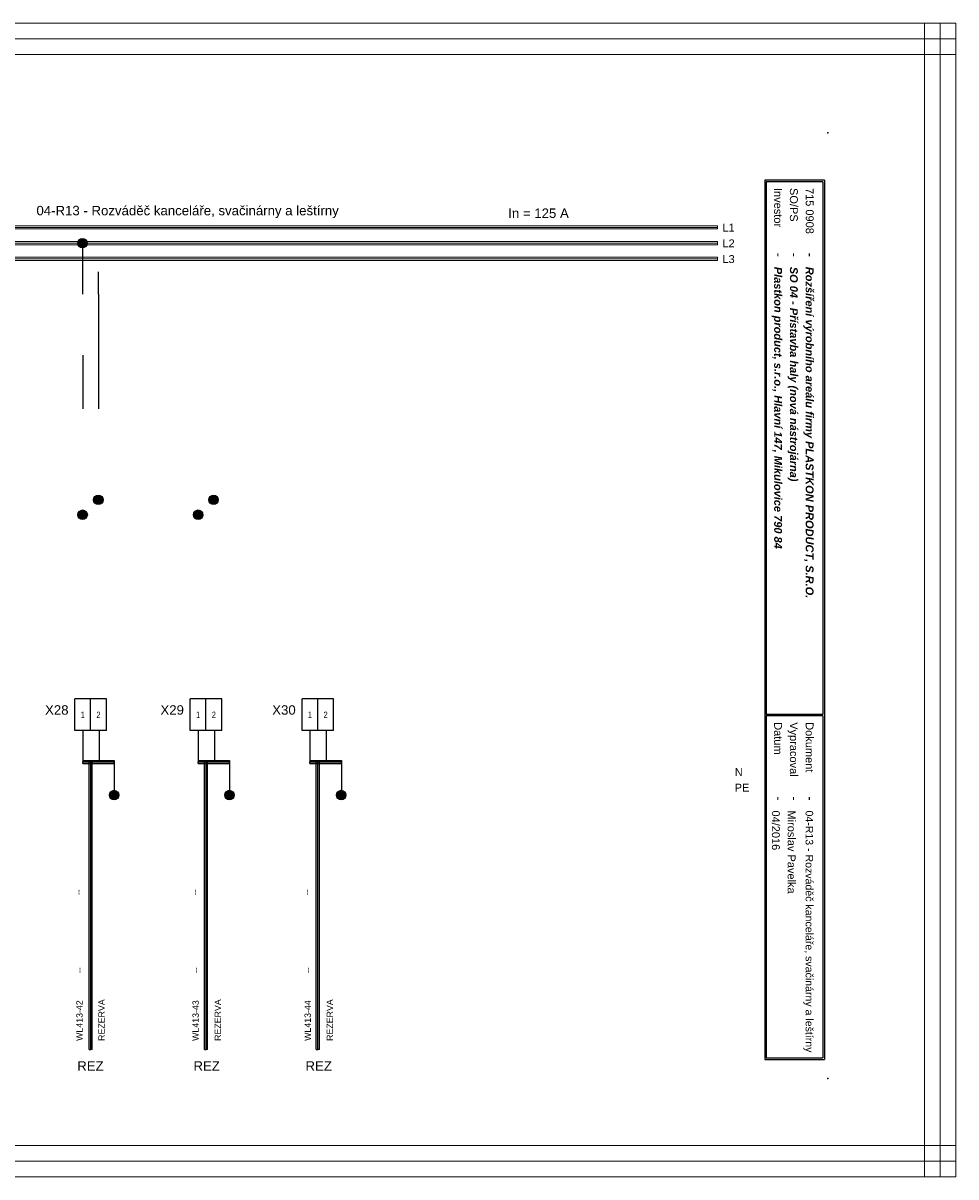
# Model space of a CAD drawing. Extents: x -1856 to 5084, y -4939 to -4246.
# Tile 11 of 24: x 1707 to 2003, y -4939 to -4573. Entities that reach past the tile are written whole.
import ezdxf
from ezdxf.enums import TextEntityAlignment as Align

# ---------------------------------------------------------------- set-up
doc = ezdxf.new("R2010")
doc.units = 0
doc.header["$MEASUREMENT"] = 0
for name, color, linetype in [('1-KRESBA', 7, 'Continuous'), ('__Bílá', 7, 'Continuous'), ('__Oranžová', 30, 'Continuous'), ('__Rudá 010', 10, 'Continuous'), ('__Vínová 220', 220, 'Continuous'), ('__Zelená', 3, 'Continuous')]:
    doc.layers.add(name, color=color, linetype=linetype)
doc.styles.add('Arial', font='arial.ttf')
doc.styles.add('GENERATED_STYLE_1', font='arial.ttf')

# ---------------------------------------------------------------- blocks, each defined once
blk = doc.blocks.new('L0001A02')
at = {"linetype": 'Continuous'}
h = blk.add_hatch(color=256, dxfattribs=at)
edge = h.paths.add_edge_path()
edge.add_arc((0, 0), 1.5, 0, 360)
blk.add_circle((0, 0), 1.5)

msp = doc.modelspace()

# ---------------------------------------------------------------- linework, layer by layer
for p, q in [((1727.99, -4787.73), (1722.99, -4787.73)), ((1722.99, -4797.73), (1722.99, -4787.73)), ((1727.99, -4797.73), (1727.99, -4787.73)), ((1732.99, -4787.73), (1727.99, -4787.73)), ((1727.99, -4797.73), (1727.99, -4787.73)), ((1732.99, -4797.73), (1732.99, -4787.73)), ((1764.61, -4787.73), (1759.61, -4787.73)), ((1759.61, -4797.73), (1759.61, -4787.73)), ((1764.61, -4797.73), (1764.61, -4787.73)), ((1769.61, -4787.73), (1764.61, -4787.73)), ((1764.61, -4797.73), (1764.61, -4787.73)), ((1769.61, -4797.73), (1769.61, -4787.73)), ((1800.09, -4787.73), (1795.09, -4787.73)), ((1795.09, -4797.73), (1795.09, -4787.73)), ((1800.09, -4797.73), (1800.09, -4787.73)), ((1805.09, -4787.73), (1800.09, -4787.73)), ((1800.09, -4797.73), (1800.09, -4787.73)), ((1805.09, -4797.73), (1805.09, -4787.73)), ((1727.99, -4797.73), (1722.99, -4797.73)), ((1732.99, -4797.73), (1727.99, -4797.73)), ((1764.61, -4797.73), (1759.61, -4797.73)), ((1769.61, -4797.73), (1764.61, -4797.73)), ((1800.09, -4797.73), (1795.09, -4797.73)), ((1805.09, -4797.73), (1800.09, -4797.73))]:
    msp.add_line(p, q)
at = {"layer": '1-KRESBA'}
for p, q in [((1725.49, -4659.3), (1725.49, -4642.91)), ((1730.49, -4659.3), (1730.49, -4652.27)), ((1730.49, -4659.3), (1730.49, -4695.66)), ((1725.49, -4678.65), (1725.49, -4695.66)), ((1725.49, -4797.73), (1725.49, -4807.73)), ((1730.68, -4797.73), (1730.68, -4807.73)), ((1762.11, -4797.73), (1762.11, -4807.73)), ((1767.31, -4797.73), (1767.31, -4807.73)), ((1797.59, -4797.73), (1797.59, -4807.73)), ((1802.79, -4797.73), (1802.79, -4807.73)), ((1725.49, -4807.23), (1725.49, -4807.73)), ((1725.49, -4807.23), (1735.49, -4807.23)), ((1725.49, -4808.23), (1725.49, -4807.73)), ((1725.49, -4807.73), (1735.49, -4807.73)), ((1725.49, -4808.23), (1735.49, -4808.23)), ((1727.52, -4898.94), (1727.52, -4807.52)), ((1727.52, -4807.52), (1728.02, -4807.52)), ((1728.02, -4898.94), (1728.02, -4807.52)), ((1728.52, -4807.52), (1728.02, -4807.52)), ((1728.52, -4898.94), (1728.52, -4807.52)), ((1735.48, -4807.73), (1735.48, -4817.73)), ((1735.49, -4807.23), (1735.49, -4807.73)), ((1735.49, -4808.23), (1735.49, -4807.73)), ((1762.11, -4807.23), (1762.11, -4807.73)), ((1762.11, -4807.23), (1772.11, -4807.23)), ((1762.11, -4808.23), (1762.11, -4807.73)), ((1762.11, -4807.73), (1772.11, -4807.73)), ((1762.11, -4808.23), (1772.11, -4808.23)), ((1764.14, -4898.94), (1764.14, -4807.52)), ((1764.14, -4807.52), (1764.64, -4807.52)), ((1764.64, -4898.94), (1764.64, -4807.52)), ((1765.14, -4807.52), (1764.64, -4807.52)), ((1765.14, -4898.94), (1765.14, -4807.52)), ((1772.11, -4807.23), (1772.11, -4807.73)), ((1772.11, -4808.23), (1772.11, -4807.73)), ((1772.11, -4807.73), (1772.11, -4817.73)), ((1797.59, -4807.23), (1797.59, -4807.73)), ((1797.59, -4807.23), (1807.59, -4807.23)), ((1797.59, -4808.23), (1797.59, -4807.73)), ((1797.59, -4807.73), (1807.59, -4807.73)), ((1797.59, -4808.23), (1807.59, -4808.23)), ((1799.62, -4898.94), (1799.62, -4807.52)), ((1799.62, -4807.52), (1800.12, -4807.52)), ((1800.12, -4898.94), (1800.12, -4807.52)), ((1800.62, -4807.52), (1800.12, -4807.52)), ((1800.62, -4898.94), (1800.62, -4807.52)), ((1807.59, -4807.23), (1807.59, -4807.73)), ((1807.59, -4808.23), (1807.59, -4807.73)), ((1807.59, -4807.73), (1807.59, -4817.73)), ((1727.52, -4898.94), (1728.02, -4898.94)), ((1728.52, -4898.94), (1728.02, -4898.94)), ((1764.14, -4898.94), (1764.64, -4898.94)), ((1765.14, -4898.94), (1764.64, -4898.94)), ((1799.62, -4898.94), (1800.12, -4898.94)), ((1800.62, -4898.94), (1800.12, -4898.94))]:
    msp.add_line(p, q, dxfattribs=at)
at = {"layer": '__Bílá'}
for p, q in [((1960.95, -4623.12), (1941.95, -4623.12)), ((1941.95, -4623.12), (1941.95, -4902.12)), ((1960.95, -4623.12), (1960.95, -4902.12)), ((1960.45, -4623.62), (1942.45, -4623.62)), ((1942.45, -4623.62), (1942.45, -4792.62)), ((1960.45, -4623.62), (1960.45, -4792.62)), ((1960.45, -4792.62), (1942.45, -4792.62)), ((1960.45, -4793.12), (1942.45, -4793.12)), ((1942.45, -4793.12), (1942.45, -4901.62)), ((1960.45, -4793.12), (1960.45, -4901.62)), ((1942.45, -4901.62), (1960.45, -4901.62)), ((1941.95, -4902.12), (1960.95, -4902.12))]:
    msp.add_line(p, q, dxfattribs=at)
for p in [(1961.95, -4608.12), (1961.95, -4908.12)]:
    msp.add_point(p, dxfattribs=at)
at = {"layer": '__Oranžová', "lineweight": 0}
for p, q in [((1571.95, -4637.62), (1926.95, -4637.62)), ((1571.95, -4638.12), (1926.95, -4638.12)), ((1926.95, -4637.62), (1926.95, -4638.12)), ((1926.95, -4638.62), (1926.95, -4638.12)), ((1571.95, -4638.62), (1926.95, -4638.62)), ((1571.95, -4642.62), (1926.95, -4642.62)), ((1571.95, -4643.12), (1926.95, -4643.12)), ((1571.95, -4643.62), (1926.95, -4643.62)), ((1926.95, -4642.62), (1926.95, -4643.12)), ((1926.95, -4643.62), (1926.95, -4643.12)), ((1571.95, -4647.62), (1926.95, -4647.62)), ((1571.95, -4648.12), (1926.95, -4648.12)), ((1571.95, -4648.62), (1926.95, -4648.62)), ((1926.95, -4647.62), (1926.95, -4648.12)), ((1926.95, -4648.62), (1926.95, -4648.12))]:
    msp.add_line(p, q, dxfattribs=at)
at = {"layer": '__Vínová 220', "lineweight": 0}
for p, q in [((1506.24, -4573.3), (2002.64, -4573.3)), ((1992.64, -4939.38), (1992.64, -4573.3)), ((1992.64, -4573.3), (1997.64, -4573.3)), ((1997.64, -4939.38), (1997.64, -4573.3)), ((2002.64, -4573.3), (1997.64, -4573.3)), ((2002.64, -4573.3), (2002.64, -4578.3)), ((2002.64, -4939.38), (2002.64, -4573.3)), ((1506.24, -4578.3), (2002.64, -4578.3)), ((2002.64, -4583.3), (2002.64, -4578.3)), ((1506.24, -4583.3), (2002.64, -4583.3)), ((1506.24, -4929.38), (2002.64, -4929.38)), ((2002.64, -4929.38), (2002.64, -4934.38)), ((1506.24, -4934.38), (2002.64, -4934.38)), ((2002.64, -4939.38), (2002.64, -4934.38)), ((1506.24, -4939.38), (2002.64, -4939.38)), ((1992.64, -4939.38), (1997.64, -4939.38)), ((2002.64, -4939.38), (1997.64, -4939.38))]:
    msp.add_line(p, q, dxfattribs=at)

# ---------------------------------------------------------------- block references
at = {"layer": '1-KRESBA'}
for p in [(1725.41, -4643.16), (1730.44, -4724.57), (1767.03, -4724.57), (1725.46, -4729.28), (1762.13, -4729.28), (1735.45, -4818.22), (1772.07, -4818.22), (1807.54, -4818.22)]:
    msp.add_blockref('L0001A02', p, dxfattribs=at)

# ---------------------------------------------------------------- texts
at = {"style": 'Arial'}
for tag, p in [('X28', (1720.99, -4792.73)), ('X29', (1757.61, -4792.73)), ('X30', (1793.09, -4792.73))]:
    msp.add_attdef(tag, text='X', height=3, dxfattribs=at).set_placement(p, align=Align.RIGHT)
at = {"style": 'Arial', "width": 0.8}
for tag, p in [('1', (1725.49, -4792.73)), ('2', (1730.49, -4792.73)), ('1', (1762.11, -4792.73)), ('2', (1767.11, -4792.73)), ('1', (1797.59, -4792.73)), ('2', (1802.59, -4792.73))]:
    msp.add_attdef(tag, text='1', height=2, dxfattribs=at).set_placement(p, align=Align.MIDDLE)
at = {"layer": '1-KRESBA', "color": 4, "linetype": 'Continuous', "style": 'Arial'}
msp.add_text('In = 125 A', height=3, dxfattribs=at).set_placement((1860.55, -4635.12))
at = {"layer": '__Bílá', "style": 'Arial'}
for s, height, p in [('Investor', 2.5, (1944.95, -4625.62)), ('SO/PS', 2.5, (1949.95, -4625.62)), ('-', 3, (1944.95, -4646.12)), ('-', 3, (1949.95, -4646.12)), ('-', 3, (1954.95, -4646.12)), ('Datum', 2.5, (1944.95, -4795.12)), ('Vypracoval', 2.5, (1949.95, -4795.12)), ('Dokument', 2.5, (1954.95, -4795.12)), ('-', 3, (1944.95, -4818.62)), ('-', 3, (1949.95, -4818.62)), ('-', 3, (1954.95, -4818.62))]:
    msp.add_text(s, height=height, rotation=270, dxfattribs=at).set_placement(p)
at = {"layer": '__Bílá', "insert": (1710.8, -4635.19), "char_height": 3, "attachment_point": 7, "style": 'Arial'}
msp.add_mtext('04-R13 - Rozváděč kanceláře, svačinárny a leštírny\\P', dxfattribs=at)
at = {"layer": '__Oranžová', "lineweight": 0, "style": 'Arial'}
for s, p in [('L1', (1928.53, -4639.43)), ('L2', (1928.53, -4644.43)), ('L3', (1928.53, -4649.43))]:
    msp.add_text(s, height=2.5, dxfattribs=at).set_placement(p)
at = {"layer": '__Rudá 010', "style": 'Arial'}
for s, p in [('--', (1725.07, -4849.99)), ('--', (1761.97, -4849.99)), ('--', (1797.53, -4849.99)), ('--', (1725.44, -4874.69)), ('--', (1762.33, -4874.69)), ('--', (1797.89, -4874.69)), ('WL413-42', (1725.44, -4896.22)), ('WL413-43', (1762.33, -4896.22)), ('WL413-44', (1797.89, -4896.22))]:
    msp.add_text(s, height=2, rotation=90, dxfattribs=at).set_placement(p)
at = {"layer": '__Rudá 010', "style": 'GENERATED_STYLE_1'}
for p in [(1727.94, -4905.68), (1764.83, -4905.68), (1800.39, -4905.68)]:
    msp.add_text('REZ', height=3, dxfattribs=at).set_placement(p, align=Align.CENTER)
at = {"layer": '__Rudá 010', "char_height": 2, "width": 62.8406, "attachment_point": 1, "rotation": 90, "style": 'Arial'}
for insert in [(1730.47, -4896.22), (1767.36, -4896.22), (1802.92, -4896.22)]:
    msp.add_mtext('REZERVA\\P', dxfattribs=dict(at, insert=insert))
at = {"layer": '__Vínová 220', "char_height": 2.5, "attachment_point": 7, "rotation": 270, "style": 'Arial'}
for s, insert in [('715 0908\\P', (1954.95, -4625.62)), ('{\\fArial|b1|i1|c238|p34;Plastkon product, s.r.o., Hlavní 147, Mikulovice 790 84}', (1944.2, -4650.62)), ('{\\fArial|b1|i1|c238|p34;SO 04 - Přístavba haly (nová nástrojárna)}', (1949.2, -4650.62)), ('{\\fArial|b1|i1|c238|p34;Rozšíření výrobního areálu firmy PLASTKON PRODUCT, S.R.O.}', (1954.2, -4650.62)), ('04/2016\\P', (1944.2, -4823.12)), ('Miroslav Pavelka', (1949.2, -4823.12)), ('{\\H2.4;04-R13 - Rozváděč kanceláře, svačinárny a leštírny}\\P', (1954.2, -4823.12))]:
    msp.add_mtext(s, dxfattribs=dict(at, insert=insert))
at = {"layer": '__Zelená', "color": 4, "linetype": 'Continuous', "style": 'Arial'}
msp.add_text('N', height=2.5, dxfattribs=at).set_placement((1932.43, -4812.17))
at = {"layer": '__Zelená', "linetype": 'Continuous', "style": 'Arial'}
msp.add_text('PE', height=2.5, dxfattribs=at).set_placement((1932.43, -4817.12))

doc.saveas('drawing.dxf')
